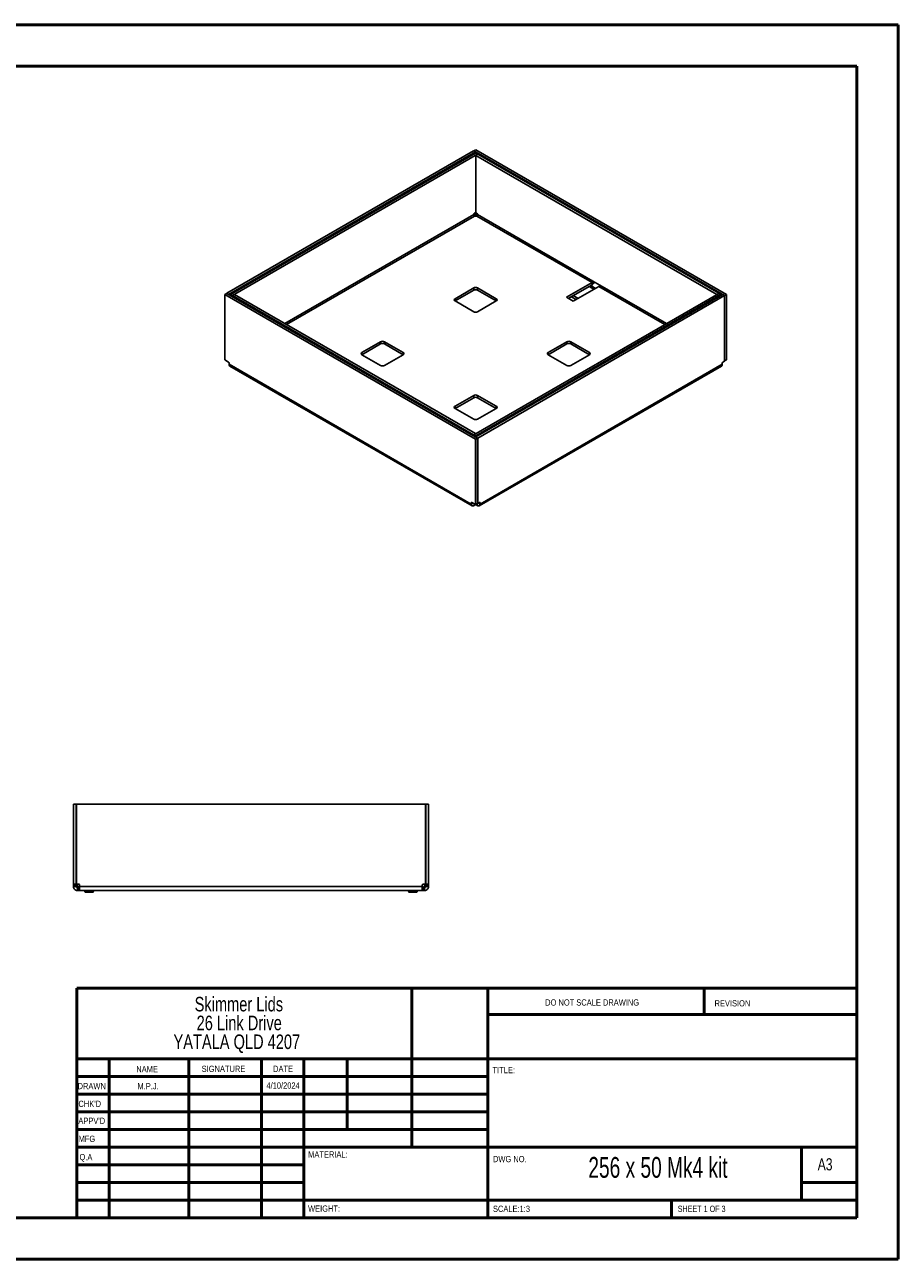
# Model space of a CAD drawing. Header units: millimetres. Extents: x 0 to 420, y 0 to 297.
# Tile 2 of 2: x 210 to 420, y 0 to 297. Entities that reach past the tile are written whole.
import ezdxf

# ---------------------------------------------------------------- set-up
doc = ezdxf.new("R2010")
doc.units = ezdxf.units.MM
doc.styles.add('SLDTEXTSTYLE0', font='TXT', dxfattribs={"width": 0.6875})
doc.styles.add('SLDTEXTSTYLE1', font='TXT', dxfattribs={"width": 0.75})

# ---------------------------------------------------------------- blocks, each defined once
blk = doc.blocks.new('SW_NOTE_0')
at = {"color": 0, "linetype": 'Continuous', "lineweight": 0, "char_height": 3.5, "attachment_point": 2, "style": 'SLDTEXTSTYLE1'}
for s, insert in [('Skimmer Lids', (13.89, 4.51)), ('26 Link Drive', (13.98, -0.01)), ('YATALA QLD 4207', (13.4, -4.54))]:
    blk.add_mtext(s, dxfattribs=dict(at, insert=insert))

msp = doc.modelspace()

# ---------------------------------------------------------------- linework, layer by layer
at = {"color": 7, "linetype": 'Continuous', "lineweight": 50}
for p, q in [((0.38, 297.21), (420.38, 297.21)), ((420.38, 0.21), (420.38, 297.21)), ((10.38, 287.21), (410.38, 287.21)), ((410.38, 287.21), (410.38, 10.21)), ((222.88, 65.46), (410.08, 65.46)), ((222.88, 65.46), (222.88, 10.21)), ((303.48, 65.46), (303.48, 27.21)), ((321.68, 65.46), (321.68, 10.21)), ((373.68, 59.09), (373.68, 65.46)), ((410.08, 59.09), (321.68, 59.09)), ((410.08, 48.46), (222.88, 48.46)), ((230.68, 48.46), (230.68, 10.21)), ((249.87, 48.46), (249.87, 10.21)), ((267.28, 48.46), (267.28, 10.21)), ((277.48, 10.21), (277.48, 48.46)), ((287.88, 31.46), (287.88, 48.46)), ((321.68, 44.21), (222.88, 44.21)), ((321.68, 39.96), (222.88, 39.96)), ((321.68, 35.71), (222.88, 35.71)), ((321.68, 31.46), (222.88, 31.46)), ((277.48, 27.21), (222.88, 27.21)), ((277.48, 27.21), (410.08, 27.21)), ((397.08, 14.46), (397.08, 27.21)), ((277.48, 22.96), (222.88, 22.96)), ((277.48, 18.71), (222.88, 18.71)), ((410.08, 18.71), (397.08, 18.71)), ((222.88, 14.46), (410.38, 14.46)), ((365.88, 10.21), (365.88, 14.46)), ((10.38, 10.21), (410.38, 10.21)), ((0.38, 0.21), (420.38, 0.21))]:
    msp.add_line(p, q, dxfattribs=at)
at = {"color": 7, "linetype": 'Continuous', "lineweight": 25}
for p, q in [((318.3, 266.87), (258.93, 232.6)), ((318.77, 266.6), (259.4, 232.32)), ((318.76, 266.32), (259.88, 232.33)), ((319.23, 266.05), (260.35, 232.06)), ((318.77, 266.6), (318.3, 266.87)), ((318.81, 267.14), (318.34, 266.86)), ((318.34, 266.85), (318.34, 266.86)), ((378.63, 232.06), (318.34, 266.86)), ((318.76, 266.32), (319.23, 266.05)), ((318.77, 266.31), (318.77, 266.6)), ((318.79, 265.78), (319.27, 266.05)), ((376.75, 232.32), (318.79, 265.78)), ((318.79, 252.09), (318.79, 265.78)), ((379.1, 232.33), (318.81, 267.14)), ((319.23, 266.03), (319.23, 266.05)), ((377.23, 232.6), (319.27, 266.05)), ((318.32, 251.52), (272.93, 225.31)), ((273.31, 225.1), (318.51, 251.19)), ((318.32, 251.52), (318.32, 251.56)), ((318.41, 251.29), (318.78, 251.5)), ((318.55, 251.17), (318.51, 251.19)), ((318.56, 251.97), (318.79, 252.11)), ((318.78, 252.1), (318.78, 251.5)), ((318.78, 251.5), (318.78, 251.12)), ((318.78, 251.5), (319.15, 251.29)), ((318.79, 252.09), (319.01, 251.97)), ((319.05, 251.19), (319.02, 251.17)), ((319.05, 251.19), (346.76, 235.2)), ((319.24, 251.56), (319.24, 251.52)), ((346.95, 235.53), (319.24, 251.52)), ((346.76, 235.2), (340.59, 231.63)), ((346.76, 234.65), (341.06, 231.36)), ((346.76, 235.2), (346.76, 234.65)), ((348.6, 234.57), (346.95, 235.53)), ((258.47, 232.3), (258.94, 232.58)), ((258.47, 216.57), (258.47, 232.3)), ((258.47, 232.3), (318.76, 197.5)), ((259.4, 232.32), (258.93, 232.6)), ((258.93, 232.6), (258.93, 232.57)), ((258.94, 232.58), (319.23, 197.77)), ((259.4, 232.31), (259.4, 232.32)), ((259.88, 232.33), (260.35, 232.06)), ((259.88, 232.03), (259.88, 232.33)), ((260.81, 232.31), (260.34, 232.04)), ((260.34, 232.04), (318.3, 198.58)), ((260.34, 231.77), (260.34, 232.04)), ((260.35, 232.04), (260.35, 232.06)), ((260.81, 232.31), (318.77, 198.85)), ((318.31, 233.88), (313.83, 231.29)), ((313.83, 230.75), (318.31, 233.33)), ((318.31, 233.88), (318.31, 233.33)), ((318.34, 198.59), (377.21, 232.58)), ((318.79, 198.03), (378.17, 232.31)), ((318.81, 198.31), (377.68, 232.3)), ((323.73, 231.29), (319.25, 233.88)), ((319.25, 233.88), (319.25, 233.33)), ((319.25, 233.33), (323.73, 230.75)), ((319.27, 197.76), (378.64, 232.04)), ((342.94, 231.09), (341.76, 231.77)), ((342.24, 230.68), (348.41, 234.25)), ((343.41, 231.36), (342.24, 232.04)), ((346.05, 234.25), (347.23, 233.57)), ((347.61, 233.78), (346.43, 234.46)), ((348.41, 234.25), (364.26, 225.1)), ((364.64, 225.31), (348.6, 234.57)), ((376.75, 232.32), (377.23, 232.6)), ((376.75, 232.31), (376.75, 232.32)), ((377.68, 232.3), (377.21, 232.58)), ((377.23, 232.6), (377.23, 232.57)), ((377.68, 232.03), (377.68, 232.3)), ((378.17, 232.31), (378.64, 232.04)), ((379.1, 232.33), (378.63, 232.06)), ((378.63, 232.04), (378.63, 232.06)), ((378.64, 232.04), (378.64, 216.31)), ((379.1, 216.6), (379.1, 232.33)), ((313.83, 231.29), (313.83, 230.75)), ((313.83, 230.75), (318.31, 228.16)), ((319.25, 228.16), (323.73, 230.75)), ((323.73, 231.29), (323.73, 230.75)), ((340.59, 231.63), (342.24, 230.68)), ((295.92, 220.95), (291.44, 218.37)), ((291.44, 217.82), (295.92, 220.41)), ((295.92, 220.95), (295.92, 220.41)), ((301.34, 218.37), (296.86, 220.95)), ((296.86, 220.95), (296.86, 220.41)), ((296.86, 220.41), (301.34, 217.82)), ((340.7, 220.95), (336.22, 218.37)), ((336.22, 217.82), (340.7, 220.41)), ((340.7, 220.95), (340.7, 220.41)), ((346.12, 218.37), (341.65, 220.95)), ((341.65, 220.95), (341.65, 220.41)), ((341.65, 220.41), (346.12, 217.82)), ((291.44, 218.37), (291.44, 217.82)), ((291.44, 217.82), (295.92, 215.24)), ((296.86, 215.24), (301.34, 217.82)), ((301.34, 218.37), (301.34, 217.82)), ((336.22, 218.37), (336.22, 217.82)), ((336.22, 217.82), (340.7, 215.24)), ((341.65, 215.24), (346.12, 217.82)), ((346.12, 218.37), (346.12, 217.82)), ((259.37, 216.05), (258.47, 216.57)), ((259.49, 215.53), (259.49, 215.84)), ((259.49, 215.53), (317.73, 181.91)), ((259.69, 215.1), (317.93, 181.48)), ((319.64, 181.48), (377.88, 215.1)), ((378.07, 215.53), (319.83, 181.91)), ((378.07, 215.53), (378.07, 215.84)), ((378.19, 216.05), (378.64, 216.31)), ((379.1, 216.6), (378.64, 216.33)), ((318.31, 208.03), (313.83, 205.44)), ((318.31, 208.03), (318.31, 207.48)), ((323.73, 205.44), (319.25, 208.03)), ((319.25, 208.03), (319.25, 207.48)), ((313.83, 204.9), (318.31, 207.48)), ((313.83, 205.44), (313.83, 204.9)), ((319.25, 207.48), (323.73, 204.9)), ((323.73, 205.44), (323.73, 204.9)), ((313.83, 204.9), (318.31, 202.31)), ((319.25, 202.31), (323.73, 204.9)), ((318.77, 198.85), (318.3, 198.58)), ((318.3, 198.31), (318.3, 198.58)), ((318.81, 198.31), (318.34, 198.59)), ((318.34, 198.29), (318.34, 198.59)), ((318.76, 197.5), (319.23, 197.77)), ((318.76, 181.76), (318.76, 197.5)), ((318.77, 198.84), (318.77, 198.85)), ((318.79, 198.03), (319.27, 197.76)), ((318.79, 198.02), (318.79, 198.03)), ((318.81, 198.04), (318.81, 198.31)), ((319.23, 182.04), (319.23, 197.77)), ((319.27, 197.76), (319.27, 182.03)), ((317.73, 182.22), (317.85, 182.29)), ((317.73, 181.91), (317.73, 182.22)), ((317.73, 181.91), (318.12, 182.13)), ((317.85, 182.29), (318.76, 181.76)), ((318.39, 181.53), (318.39, 181.98)), ((318.67, 181.68), (318.39, 181.53)), ((318.67, 181.68), (318.67, 181.82)), ((318.76, 181.76), (319.23, 182.04)), ((318.9, 181.68), (318.9, 181.85)), ((319.17, 181.53), (318.9, 181.68)), ((319.17, 181.53), (319.17, 182)), ((319.27, 182.03), (319.23, 182.05)), ((319.27, 182.03), (319.71, 182.29)), ((319.83, 181.91), (319.44, 182.13)), ((319.83, 182.22), (319.71, 182.29)), ((319.83, 182.22), (319.83, 181.91)), ((222.11, 90.43), (222.11, 109.69)), ((222.11, 109.69), (222.77, 109.69)), ((222.77, 90.43), (222.77, 109.69)), ((222.79, 109.69), (222.79, 90.43)), ((222.79, 109.69), (306.76, 109.69)), ((306.76, 109.69), (306.76, 90.43)), ((307.44, 109.69), (306.77, 109.69)), ((306.77, 90.43), (306.77, 109.69)), ((307.44, 90.43), (307.44, 109.69)), ((222.11, 90.43), (222.77, 90.43)), ((222.11, 90.26), (222.11, 90.43)), ((222.11, 90.26), (222.77, 90.26)), ((222.11, 89.88), (222.11, 90.26)), ((222.11, 89.88), (222.77, 89.88)), ((222.77, 90.26), (222.77, 90.43)), ((222.77, 89.88), (222.77, 90.26)), ((222.79, 90.43), (223.42, 90.43)), ((223.04, 88.94), (223.04, 89.61)), ((223.42, 89.61), (223.04, 89.61)), ((223.42, 88.94), (223.42, 89.61)), ((223.59, 89.61), (223.42, 89.61)), ((223.59, 90.26), (223.59, 89.88)), ((305.96, 89.88), (223.59, 89.88)), ((305.96, 89.88), (305.96, 90.26)), ((306.12, 89.61), (305.96, 89.61)), ((306.12, 90.43), (306.76, 90.43)), ((306.12, 88.94), (306.12, 89.61)), ((306.51, 89.61), (306.12, 89.61)), ((306.51, 88.94), (306.51, 89.61)), ((307.44, 90.43), (306.77, 90.43)), ((306.77, 90.26), (306.77, 90.43)), ((307.44, 90.26), (306.77, 90.26)), ((306.77, 89.88), (306.77, 90.26)), ((307.44, 89.88), (306.77, 89.88)), ((307.44, 90.26), (307.44, 90.43)), ((307.44, 89.88), (307.44, 90.26)), ((223.42, 88.94), (223.04, 88.94)), ((223.59, 88.94), (223.42, 88.94)), ((305.96, 88.94), (223.59, 88.94)), ((224.81, 88.69), (224.91, 88.53)), ((224.81, 88.69), (225.01, 88.69)), ((224.86, 88.94), (224.86, 88.69)), ((224.91, 88.53), (225.08, 88.53)), ((225.08, 88.53), (225.01, 88.69)), ((225.01, 88.69), (225.04, 88.69)), ((225.04, 88.69), (225.04, 88.94)), ((225.08, 88.53), (225.31, 88.53)), ((225.24, 88.69), (225.31, 88.53)), ((225.24, 88.69), (226.47, 88.69)), ((225.28, 88.94), (225.28, 88.69)), ((225.31, 88.53), (226.4, 88.53)), ((226.4, 88.53), (226.47, 88.69)), ((226.4, 88.53), (226.64, 88.53)), ((226.44, 88.69), (226.44, 88.94)), ((226.71, 88.69), (226.64, 88.53)), ((226.64, 88.53), (226.81, 88.53)), ((226.67, 88.94), (226.67, 88.69)), ((226.67, 88.69), (226.71, 88.69)), ((226.71, 88.69), (226.91, 88.69)), ((226.81, 88.53), (226.91, 88.69)), ((226.86, 88.69), (226.86, 88.94)), ((302.64, 88.69), (302.74, 88.53)), ((302.64, 88.69), (302.84, 88.69)), ((302.69, 88.94), (302.69, 88.69)), ((302.74, 88.53), (302.91, 88.53)), ((302.91, 88.53), (302.84, 88.69)), ((302.84, 88.69), (302.88, 88.69)), ((302.88, 88.69), (302.88, 88.94)), ((302.91, 88.53), (303.15, 88.53)), ((303.08, 88.69), (303.15, 88.53)), ((303.08, 88.69), (304.31, 88.69)), ((303.11, 88.94), (303.11, 88.69)), ((303.15, 88.53), (304.23, 88.53)), ((304.23, 88.53), (304.31, 88.69)), ((304.23, 88.53), (304.47, 88.53)), ((304.27, 88.69), (304.27, 88.94)), ((304.54, 88.69), (304.47, 88.53)), ((304.47, 88.53), (304.64, 88.53)), ((304.51, 88.94), (304.51, 88.69)), ((304.51, 88.69), (304.54, 88.69)), ((304.54, 88.69), (304.74, 88.69)), ((304.64, 88.53), (304.74, 88.69)), ((304.69, 88.69), (304.69, 88.94)), ((306.12, 88.94), (305.96, 88.94)), ((306.51, 88.94), (306.12, 88.94))]:
    msp.add_line(p, q, dxfattribs=at)
for centre, radius, start, end in [((318.84, 251.54), 0.512, 122.6055, 177.3945), ((318.78, 251.63), 0.512, 242.6097, 297.3903), ((318.73, 251.54), 0.512, 2.6055, 57.3945), ((346.54, 235.54), 0.41, 302.6055, 357.3945), ((345.99, 235.86), 1.43, 302.6411, 337.7401), ((318.78, 232.97), 1.02, 62.6097, 117.3903), ((318.78, 232.42), 1.02, 62.6097, 117.3903), ((348.19, 234.59), 0.41, 302.6055, 357.3945), ((313.94, 231.02), 0.291, 110.7834, 249.2166), ((323.63, 231.02), 0.291, 290.7834, 69.2166), ((318.78, 229.07), 1.02, 242.6097, 297.3903), ((296.39, 220.04), 1.02, 62.6097, 117.3903), ((296.39, 219.5), 1.02, 62.6097, 117.3903), ((341.17, 220.04), 1.02, 62.6097, 117.3903), ((341.17, 219.5), 1.02, 62.6097, 117.3903), ((291.54, 218.1), 0.291, 110.7834, 249.2166), ((301.24, 218.1), 0.291, 290.7834, 69.2166), ((336.33, 218.1), 0.291, 110.7834, 249.2166), ((346.02, 218.1), 0.291, 290.7834, 69.2166), ((259.24, 215.83), 0.256, 2.6055, 57.3945), ((296.39, 216.15), 1.02, 242.6097, 297.3903), ((341.17, 216.15), 1.02, 242.6097, 297.3903), ((378.33, 215.83), 0.256, 122.6055, 177.3945), ((318.78, 207.12), 1.02, 62.6097, 117.3903), ((313.94, 205.17), 0.291, 110.7834, 249.2166), ((318.78, 206.57), 1.02, 62.6097, 117.3903), ((323.63, 205.17), 0.291, 290.7834, 69.2166), ((318.78, 203.22), 1.02, 242.6097, 297.3903), ((317.81, 182.23), 0.0728, 50.7967, 189.214), ((318.78, 181.46), 0.256, 62.6097, 117.3903), ((319.76, 182.23), 0.0728, 350.786, 129.2033), ((223.86, 90.61), 1, 190.5812, 254.081), ((223.42, 90.26), 0.167, 0, 90), ((305.69, 90.61), 1, 285.919, 349.4188), ((306.12, 90.26), 0.167, 90, 180)]:
    msp.add_arc(centre, radius, start, end, dxfattribs=at)
for points in [[(318.51, 251.19), (318.49, 251.21), (318.44, 251.25), (318.38, 251.33), (318.33, 251.43), (318.33, 251.49), (318.32, 251.52)], [(319.24, 251.52), (319.24, 251.49), (319.23, 251.43), (319.19, 251.33), (319.13, 251.25), (319.08, 251.21), (319.05, 251.19)], [(317.73, 181.91), (317.74, 181.81), (317.76, 181.63), (317.92, 181.46), (318.13, 181.41), (318.31, 181.49), (318.39, 181.53)], [(319.17, 181.53), (319.26, 181.49), (319.43, 181.41), (319.65, 181.46), (319.8, 181.63), (319.82, 181.81), (319.83, 181.91)], [(222.11, 89.88), (222.12, 89.75), (222.15, 89.51), (222.37, 89.2), (222.67, 88.99), (222.92, 88.96), (223.04, 88.94)], [(222.77, 89.88), (222.78, 89.84), (222.79, 89.77), (222.85, 89.68), (222.94, 89.62), (223.01, 89.61), (223.04, 89.61)], [(223.59, 88.94), (223.59, 88.96), (223.59, 88.99), (223.59, 89.2), (223.59, 89.51), (223.59, 89.75), (223.59, 89.88)], [(305.96, 89.88), (305.96, 89.75), (305.96, 89.51), (305.96, 89.2), (305.96, 88.99), (305.96, 88.96), (305.96, 88.94)], [(306.51, 89.61), (306.54, 89.61), (306.61, 89.62), (306.7, 89.68), (306.76, 89.77), (306.77, 89.84), (306.77, 89.88)], [(306.51, 88.94), (306.63, 88.96), (306.87, 88.99), (307.18, 89.2), (307.4, 89.51), (307.43, 89.75), (307.44, 89.88)]]:
    msp.add_open_spline(points, degree=3, dxfattribs=at)
for points, knots in [([(259.69, 215.1), (259.69, 215.1), (259.61, 215.12), (259.53, 215.26), (259.5, 215.44), (259.49, 215.53)], [0, 0, 0, 0, 0.000102, 0.500051, 1, 1, 1, 1]), ([(378.07, 215.53), (378.06, 215.44), (378.04, 215.26), (377.95, 215.12), (377.88, 215.1), (377.88, 215.1)], [0, 0, 0, 0, 0.499949, 0.999898, 1, 1, 1, 1])]:
    msp.add_open_spline(points, degree=3, knots=knots, dxfattribs=at)

# ---------------------------------------------------------------- block references
at = {"color": 7, "linetype": 'Continuous', "lineweight": 0}
msp.add_blockref('SW_NOTE_0', (247.97, 58.84), dxfattribs=at)

# ---------------------------------------------------------------- texts
for s, insert, char_height, attachment_point, style in [('DO NOT SCALE DRAWING', (335.49, 62.75), 1.5, 1, 'SLDTEXTSTYLE1'), ('REVISION', (376.21, 62.55), 1.5, 1, 'SLDTEXTSTYLE1'), ('NAME', (237.2, 46.72), 1.5, 1, 'SLDTEXTSTYLE1'), ('SIGNATURE', (252.91, 46.78), 1.5, 1, 'SLDTEXTSTYLE1'), ('DATE', (270.09, 46.79), 1.5, 1, 'SLDTEXTSTYLE1'), ('TITLE:', (322.84, 46.49), 1.5, 1, 'SLDTEXTSTYLE1'), ('DRAWN', (223.09, 42.64), 1.5, 1, 'SLDTEXTSTYLE1'), ('M.P.J.', (240.04, 42.6), 1.499, 2, 'SLDTEXTSTYLE1'), ('4/10/2024', (272.49, 42.77), 1.499, 2, 'SLDTEXTSTYLE1'), ("CHK'D", (223.29, 38.37), 1.5, 1, 'SLDTEXTSTYLE1'), ("APPV'D", (223.28, 34.28), 1.5, 1, 'SLDTEXTSTYLE1'), ('MFG', (223.33, 29.95), 1.5, 1, 'SLDTEXTSTYLE1'), ('Q.A', (223.55, 25.56), 1.5, 1, 'SLDTEXTSTYLE1'), ('MATERIAL:', (278.52, 26.2), 1.5, 1, 'SLDTEXTSTYLE1'), ('DWG NO.', (322.95, 25.08), 1.5, 1, 'SLDTEXTSTYLE1'), ('256 x 50 Mk4 kit', (362.61, 24.83), 5, 2, 'SLDTEXTSTYLE0'), ('A3', (401, 24.52), 2.91, 1, 'SLDTEXTSTYLE1'), ('WEIGHT:', (278.5, 13.16), 1.499, 1, 'SLDTEXTSTYLE1'), ('SCALE:1:3', (322.95, 13.11), 1.5, 1, 'SLDTEXTSTYLE1'), ('SHEET 1 OF 3', (367.36, 13.11), 1.5, 1, 'SLDTEXTSTYLE0')]:
    msp.add_mtext(s, dxfattribs=dict(at, insert=insert, char_height=char_height, attachment_point=attachment_point, style=style))

doc.saveas('drawing.dxf')
